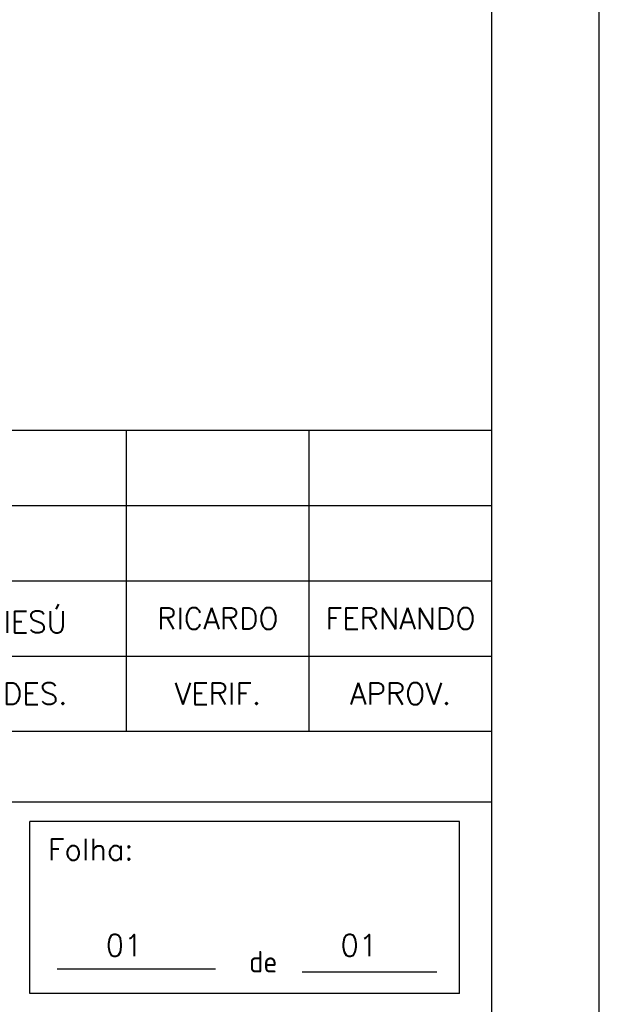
# Model space of a CAD drawing. Extents: x 671 to 2773, y 1614 to 3370.
# Tile 22 of 25: x 2638 to 2773, y 1856 to 2085. Entities that reach past the tile are written whole.
import ezdxf
from ezdxf.enums import TextEntityAlignment as Align

# ---------------------------------------------------------------- set-up
doc = ezdxf.new("R2010")
doc.units = 0
doc.header["$LTSCALE"] = 0.2
doc.header["$MEASUREMENT"] = 0
doc.layers.add('CARIMBO', color=7, linetype='CONTINUOUS')
doc.layers.add('PADRÃO', color=7, linetype='CONTINUOUS')
doc.styles.add('ROMANS', font='ROMANS.SHX')

msp = doc.modelspace()

# ---------------------------------------------------------------- linework, layer by layer
at = {"layer": 'CARIMBO', "color": 3}
for p, q in [((2310.53, 1989.86), (2748.03, 1989.86)), ((2310.53, 1972.36), (2748.03, 1972.36)), ((2310.53, 1954.86), (2748.03, 1954.86)), ((2646.89, 1864.63), (2683.74, 1864.63)), ((2703.91, 1863.93), (2735.2, 1863.93))]:
    msp.add_line(p, q, dxfattribs=at)
at = {"layer": 'CARIMBO', "color": 4}
for p, q in [((2663.03, 1919.86), (2663.03, 1989.86)), ((2705.53, 1919.86), (2705.53, 1989.86)), ((2310.53, 1937.36), (2748.03, 1937.36)), ((2310.53, 1919.86), (2748.03, 1919.86))]:
    msp.add_line(p, q, dxfattribs=at)
at = {"layer": 'CARIMBO', "color": 6}
for p, q in [((2748.03, 1903.4), (2310.53, 1903.4)), ((2740.53, 1898.88), (2640.53, 1898.88)), ((2640.53, 1858.88), (2640.53, 1898.88)), ((2740.53, 1858.88), (2740.53, 1898.88)), ((2740.53, 1858.88), (2640.53, 1858.88))]:
    msp.add_line(p, q, dxfattribs=at)
at = {"layer": 'PADRÃO', "color": 2}
msp.add_lwpolyline([(670.53, 3098.88), (670.53, 1613.88), (2773.03, 1613.88), (2773.03, 3098.88), (670.53, 3098.88)], dxfattribs=at)
at = {"layer": 'PADRÃO', "color": 1}
msp.add_lwpolyline([(733.03, 1638.88), (2748.03, 1638.88), (2748.03, 3073.88), (733.03, 3073.88)], close=True, dxfattribs=at)

# ---------------------------------------------------------------- texts
at = {"layer": 'CARIMBO', "color": 2, "style": 'ROMANS'}
for s, p in [('IESÚ', (2641.78, 1946.11)), ('RICARDO', (2684.28, 1946.11)), ('FERNANDO', (2726.78, 1946.11)), ('DES.', (2641.78, 1928.61)), ('VERIF.', (2684.28, 1928.61)), ('APROV.', (2726.78, 1928.61))]:
    msp.add_text(s, height=5, dxfattribs=at).set_placement(p, align=Align.MIDDLE)
msp.add_text('Folha:', height=5, dxfattribs=at).set_placement((2644.75, 1889.9))
at = {"layer": 'CARIMBO', "color": 8, "style": 'ROMANS'}
for p in [(2658.19, 1867.61), (2712.82, 1867.61)]:
    msp.add_text('01', height=5, dxfattribs=at).set_placement(p)
at = {"layer": 'CARIMBO', "color": 2, "insert": (2691.56, 1868.79), "char_height": 5, "width": 64.665, "attachment_point": 1}
msp.add_mtext('\\Fisocp.shx;de', dxfattribs=at)

doc.saveas('drawing.dxf')
